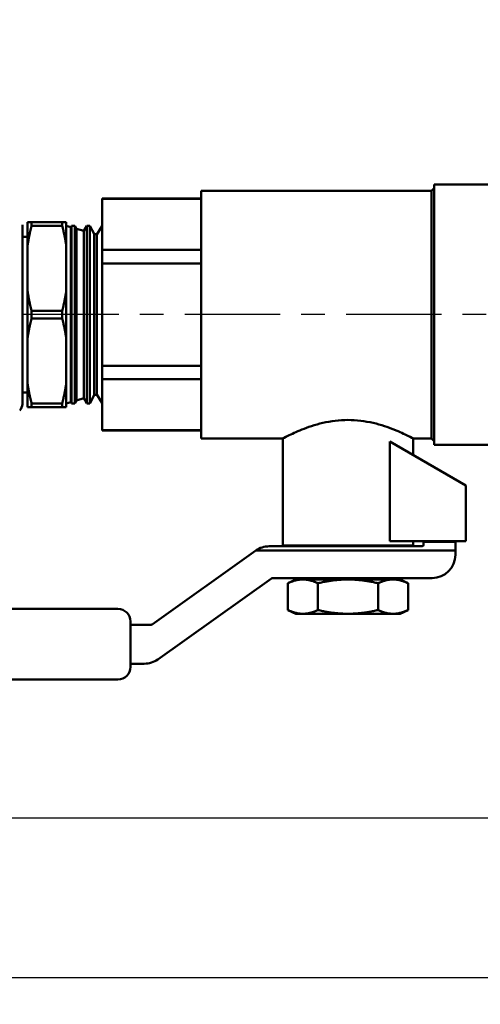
# Model space of a CAD drawing. Header units: inches. Extents: x 0.1 to 33.9, y 0.6 to 21.4.
# Tile 51 of 83: x 12 to 14.1, y 12 to 16.7. Entities that reach past the tile are written whole.
import ezdxf

# ---------------------------------------------------------------- set-up
doc = ezdxf.new("R2010")
doc.units = ezdxf.units.IN
doc.header["$MEASUREMENT"] = 0
doc.linetypes.add('CHAIN', pattern=[0.7087, 0.4724, -0.0591, 0.1181, -0.0591])
for name, color, linetype, lineweight in [('Centerline (ANSI)', 7, 'Continuous', 25), ('Dimension (ANSI)', 7, 'Continuous', 25), ('Visible (ANSI)', 7, 'Continuous', 50)]:
    doc.layers.add(name, color=color, linetype=linetype, lineweight=lineweight)
doc.styles.add('Note Text (ANSI)', font='tahoma.ttf')
doc.dimstyles.new('Default (ANSI)', dxfattribs={"dimtxt": 0.12, "dimasz": 0.098425, "dimexe": 0.125, "dimexo": 0.0625, "dimgap": 0.031496, "dimtad": 0, "dimtih": 1, "dimtoh": 1, "dimrnd": 1e-08, "dimzin": 4, "dimdsep": 46, "dimtxsty": 'Note Text (ANSI)', "dimcen": 0.09, "dimdle": 0.393701, "dimclrd": 256, "dimclre": 256, "dimclrt": 256, "dimadec": 0, "dimazin": 1, "dimtfac": 1, "dimtofl": 0, "dimtmove": 0, "dimatfit": 3, "dimfxl": 1, "dimtolj": 1, "dimtzin": 4, "dimlwd": -1, "dimlwe": -1, "dimarcsym": 0})

# ---------------------------------------------------------------- blocks, each defined once
blk = doc.blocks.new('*D10')
at = {"layer": 'Defpoints', "color": 0, "transparency": 16777216}
for p in [(17.0096, 15.2875), (8.9084, 12.9085), (17.4033, 12.9085)]:
    blk.add_point(p, dxfattribs=at)
at = {"layer": 'Dimension (ANSI)', "transparency": 16777216}
for p, q in [((17.0721, 15.2875), (17.5283, 15.2875)), ((17.4033, 15.1891), (17.4033, 14.1923)), ((17.4033, 13.0069), (17.4033, 14.0038)), ((8.9709, 12.9085), (17.5283, 12.9085))]:
    blk.add_line(p, q, dxfattribs=at)
for points in [[(17.3869, 15.1891), (17.4198, 15.1891), (17.4033, 15.2875)], [(17.3869, 13.0069), (17.4198, 13.0069), (17.4033, 12.9085)]]:
    blk.add_solid(points, dxfattribs=at)
at = {"layer": 'Dimension (ANSI)', "transparency": 16777216, "insert": (17.2506, 14.1608), "char_height": 0.12, "attachment_point": 1, "style": 'Note Text (ANSI)'}
blk.add_mtext('\\A1;2.38', dxfattribs=at)
blk = doc.blocks.new('*D11')
at = {"layer": 'Defpoints', "color": 0, "transparency": 16777216}
for p in [(8.2288, 20.3997), (17.4033, 20.3997), (17.0096, 15.2875)]:
    blk.add_point(p, dxfattribs=at)
at = {"layer": 'Dimension (ANSI)', "transparency": 16777216}
for p, q in [((8.2913, 20.3997), (17.5283, 20.3997)), ((17.4033, 20.3013), (17.4033, 17.9366)), ((17.4033, 15.386), (17.4033, 17.7507)), ((17.0721, 15.2875), (17.5283, 15.2875))]:
    blk.add_line(p, q, dxfattribs=at)
for points in [[(17.3869, 20.3013), (17.4198, 20.3013), (17.4033, 20.3997)], [(17.3869, 15.386), (17.4198, 15.386), (17.4033, 15.2875)]]:
    blk.add_solid(points, dxfattribs=at)
at = {"layer": 'Dimension (ANSI)', "transparency": 16777216, "insert": (17.2549, 17.9051), "char_height": 0.12, "attachment_point": 1, "style": 'Note Text (ANSI)'}
blk.add_mtext('\\A1;5.11', dxfattribs=at)
blk = doc.blocks.new('*D12')
at = {"layer": 'Defpoints', "color": 0, "transparency": 16777216}
for p in [(16.0884, 15.2875), (4.3241, 15.1444), (4.3241, 12.1523)]:
    blk.add_point(p, dxfattribs=at)
at = {"layer": 'Dimension (ANSI)', "transparency": 16777216}
for p, q in [((16.0884, 15.225), (16.0884, 12.0273)), ((4.3241, 15.0819), (4.3241, 12.0273)), ((4.4225, 12.1523), (9.9814, 12.1523)), ((15.99, 12.1523), (10.4311, 12.1523))]:
    blk.add_line(p, q, dxfattribs=at)
for points in [[(4.4225, 12.1687), (4.4225, 12.1359), (4.3241, 12.1523)], [(15.99, 12.1687), (15.99, 12.1359), (16.0884, 12.1523)]]:
    blk.add_solid(points, dxfattribs=at)
at = {"layer": 'Dimension (ANSI)', "transparency": 16777216, "insert": (10.0129, 12.2146), "char_height": 0.12, "attachment_point": 1, "style": 'Note Text (ANSI)'}
blk.add_mtext('\\A1;11.76', dxfattribs=at)

msp = doc.modelspace()

# ---------------------------------------------------------------- linework, layer by layer
at = {"layer": 'Centerline (ANSI)', "linetype": 'CHAIN', "ltscale": 0.952448}
msp.add_line((17.0096, 15.2875), (10.9367, 15.2875), dxfattribs=at)
at = {"layer": 'Visible (ANSI)'}
for p, q in [((12.8247, 15.873), (12.8247, 14.7021)), ((13.9139, 15.873), (12.8247, 15.873)), ((13.9139, 15.873), (13.9261, 15.8852)), ((13.9139, 15.873), (13.9139, 14.7021)), ((13.9261, 15.9025), (13.9261, 14.6725)), ((14.2118, 15.9025), (13.9261, 15.9025)), ((12.3576, 15.8356), (12.3576, 15.8344)), ((12.8247, 15.8356), (12.3576, 15.8356)), ((12.3576, 15.5928), (12.3576, 15.8344)), ((12.3576, 15.8344), (12.8247, 15.8344)), ((11.9798, 15.7116), (11.9798, 14.8635)), ((12.0234, 15.725), (12.0048, 15.725)), ((12.0048, 15.725), (12.0048, 15.6151)), ((12.1682, 15.725), (12.0234, 15.725)), ((12.0234, 15.7071), (12.0234, 15.725)), ((12.0234, 15.7071), (12.1682, 15.7071)), ((12.1869, 15.725), (12.1682, 15.725)), ((12.1682, 15.7071), (12.1682, 15.725)), ((12.1869, 15.6151), (12.1869, 15.725)), ((12.2085, 15.7012), (12.1869, 15.7075)), ((12.2085, 15.7012), (12.2124, 15.7075)), ((12.2085, 14.8738), (12.2085, 15.7012)), ((12.2124, 15.7075), (12.2124, 14.8675)), ((12.2124, 15.7075), (12.2278, 15.7075)), ((12.2278, 14.8675), (12.2278, 15.7075)), ((12.2354, 15.6934), (12.2278, 15.7075)), ((12.2354, 15.6934), (12.2354, 14.8816)), ((12.2702, 15.6833), (12.2354, 15.6934)), ((12.2702, 15.6833), (12.2852, 15.7075)), ((12.2852, 15.7075), (12.2852, 14.8675)), ((12.2852, 15.7075), (12.298, 15.7075)), ((12.298, 14.8675), (12.298, 15.7075)), ((12.3185, 15.6693), (12.298, 15.7075)), ((12.3319, 15.6654), (12.3576, 15.7069)), ((12.0048, 15.6554), (11.9798, 15.6554)), ((12.2702, 14.8917), (12.2702, 15.6833)), ((12.3185, 15.6693), (12.3185, 14.9058)), ((12.3319, 15.6654), (12.3185, 15.6693)), ((12.3319, 14.9097), (12.3319, 15.6654)), ((12.0048, 15.3975), (12.0048, 15.6151)), ((12.1869, 15.3975), (12.1869, 15.6151)), ((12.3576, 15.5928), (12.3576, 15.5291)), ((12.8247, 15.5928), (12.3576, 15.5928)), ((12.3576, 15.0459), (12.3576, 15.5291)), ((12.3576, 15.5291), (12.8247, 15.5291)), ((12.0048, 15.3975), (12.0048, 15.1776)), ((12.1869, 15.1776), (12.1869, 15.3975)), ((12.1682, 15.3054), (12.0234, 15.3054)), ((12.0234, 15.2696), (12.0234, 15.3054)), ((12.0234, 15.2696), (12.1682, 15.2696)), ((12.1682, 15.2696), (12.1682, 15.3054)), ((12.0048, 14.96), (12.0048, 15.1776)), ((12.1869, 14.96), (12.1869, 15.1776)), ((12.3576, 15.0459), (12.3576, 14.9822)), ((12.8247, 15.0459), (12.3576, 15.0459)), ((12.0048, 14.96), (12.0048, 14.85)), ((12.1869, 14.85), (12.1869, 14.96)), ((12.3576, 14.7407), (12.3576, 14.9822)), ((12.3576, 14.9822), (12.8247, 14.9822)), ((12.0048, 14.9196), (11.9798, 14.9196)), ((12.3185, 14.9058), (12.298, 14.8675)), ((12.3319, 14.9097), (12.3185, 14.9058)), ((12.3319, 14.9097), (12.3576, 14.8682)), ((12.0048, 14.85), (12.0234, 14.85)), ((12.1682, 14.8679), (12.0234, 14.8679)), ((12.0234, 14.85), (12.0234, 14.8679)), ((12.0234, 14.85), (12.1682, 14.85)), ((12.1682, 14.85), (12.1682, 14.8679)), ((12.1682, 14.85), (12.1869, 14.85)), ((12.2085, 14.8738), (12.1869, 14.8675)), ((12.2085, 14.8738), (12.2124, 14.8675)), ((12.2124, 14.8675), (12.2278, 14.8675)), ((12.2354, 14.8816), (12.2278, 14.8675)), ((12.2702, 14.8917), (12.2354, 14.8816)), ((12.2702, 14.8917), (12.2852, 14.8675)), ((12.2852, 14.8675), (12.298, 14.8675)), ((12.8247, 14.7407), (12.3576, 14.7407)), ((12.3576, 14.7407), (12.3576, 14.7394)), ((12.8247, 14.7394), (12.3576, 14.7394)), ((13.2111, 14.7021), (12.8247, 14.7021)), ((13.2111, 14.1954), (13.2111, 14.7021)), ((13.7161, 14.2161), (13.7161, 14.6868)), ((14.0761, 14.479), (13.7161, 14.6868)), ((13.9139, 14.7021), (13.8261, 14.7021)), ((13.8261, 14.6233), (13.8261, 14.7021)), ((13.9139, 14.7021), (13.9261, 14.6898)), ((14.2118, 14.6725), (13.9261, 14.6725)), ((14.0761, 14.479), (14.0761, 14.2161)), ((13.8261, 14.1954), (13.2111, 14.1954)), ((13.38, 14.1941), (13.377, 14.1954)), ((13.38, 14.1941), (13.3931, 14.1954)), ((13.438, 14.1922), (13.4701, 14.1954)), ((13.6579, 14.1922), (13.6625, 14.1954)), ((14.0761, 14.2161), (13.7161, 14.2161)), ((13.8261, 14.1954), (13.8261, 14.2161)), ((13.8761, 14.2128), (13.8761, 14.2161)), ((13.8761, 14.2022), (13.8761, 14.2128)), ((13.8761, 14.2128), (14.0261, 14.2128)), ((14.0261, 14.2128), (14.0261, 14.2161)), ((14.0261, 14.1722), (14.0261, 14.2128)), ((13.0824, 14.1717), (12.5937, 13.8233)), ((13.083, 14.1722), (14.0261, 14.1722)), ((13.1463, 14.1922), (13.8661, 14.1922)), ((13.38, 14.1941), (13.3802, 14.1922)), ((14.0261, 14.1522), (14.0261, 14.1722)), ((12.6198, 13.6577), (13.1565, 14.0403)), ((13.1623, 14.0422), (13.9161, 14.0422)), ((13.2726, 14.0354), (13.2345, 14.0177)), ((13.2345, 13.8909), (13.2345, 14.0177)), ((13.3055, 14.0354), (13.2726, 14.0354)), ((13.5186, 14.0354), (13.3055, 14.0354)), ((13.38, 14.0378), (13.3703, 14.0422)), ((13.3765, 13.8909), (13.3765, 14.0177)), ((13.38, 14.0378), (13.4223, 14.0422)), ((13.38, 14.0378), (13.3802, 14.0354)), ((13.4333, 14.0354), (13.4993, 14.0422)), ((13.7316, 14.0354), (13.5186, 14.0354)), ((13.6573, 14.0354), (13.6666, 14.0422)), ((13.6606, 13.8909), (13.6606, 14.0177)), ((13.7646, 14.0354), (13.7316, 14.0354)), ((13.7646, 14.0354), (13.8026, 14.0177)), ((13.8026, 13.8909), (13.8026, 14.0177)), ((9.9641, 13.8965), (12.4311, 13.8965)), ((13.2726, 13.8732), (13.2345, 13.8909)), ((13.3055, 13.8732), (13.2726, 13.8732)), ((13.5186, 13.8732), (13.3055, 13.8732)), ((13.7316, 13.8732), (13.5186, 13.8732)), ((13.7646, 13.8732), (13.7316, 13.8732)), ((13.7646, 13.8732), (13.8026, 13.8909)), ((12.4911, 13.8365), (12.4911, 13.6223)), ((12.5879, 13.8215), (12.4911, 13.8215)), ((12.4911, 13.6373), (12.5559, 13.6373)), ((12.4311, 13.5623), (9.9641, 13.5623))]:
    msp.add_line(p, q, dxfattribs=at)
for centre, radius, start, end in [((11.9398, 14.8635), 0.04, 313.4325, 0), ((13.8661, 14.2022), 0.01, 270, 0), ((13.1463, 14.0822), 0.11, 125.0968, 125.4864), ((13.1463, 14.0822), 0.11, 90, 125.0968), ((13.9161, 14.1522), 0.11, 270, 0), ((13.1623, 14.0322), 0.01, 90, 125.4864), ((12.4311, 13.8365), 0.06, 0, 90), ((12.5879, 13.8315), 0.01, 270, 305.4864), ((12.5559, 13.7473), 0.11, 270, 305.4864), ((12.4311, 13.6223), 0.06, 270, 0)]:
    msp.add_arc(centre, radius, start, end, dxfattribs=at)
for points, weights in [([(12.0048, 15.6151), (12.0113, 15.6592), (12.0234, 15.7071)], [1.53200046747, 1.50825537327, 1.46629741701]), ([(12.1682, 15.7071), (12.1803, 15.6592), (12.1869, 15.6151)], [1.46629741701, 1.50825537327, 1.53200046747]), ([(12.0234, 15.3054), (12.0113, 15.3534), (12.0048, 15.3975)], [1.46629741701, 1.50825537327, 1.53200046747]), ([(12.1869, 15.3975), (12.1803, 15.3534), (12.1682, 15.3054)], [1.53200046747, 1.50825537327, 1.46629741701]), ([(12.0048, 15.1776), (12.0113, 15.2217), (12.0234, 15.2696)], [1.53200046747, 1.50825537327, 1.46629741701]), ([(12.1682, 15.2696), (12.1803, 15.2217), (12.1869, 15.1776)], [1.46629741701, 1.50825537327, 1.53200046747]), ([(12.0234, 14.8679), (12.0113, 14.9159), (12.0048, 14.96)], [1.46629741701, 1.50825537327, 1.53200046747]), ([(12.1869, 14.96), (12.1803, 14.9159), (12.1682, 14.8679)], [1.53200046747, 1.50825537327, 1.46629741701]), ([(13.3055, 14.0354), (13.2726, 14.0354), (13.2345, 14.0177)], [1.87889902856, 1.87889902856, 1.74400014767]), ([(13.3765, 14.0177), (13.3385, 14.0354), (13.3055, 14.0354)], [1.74400014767, 1.87889902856, 1.87889902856]), ([(13.5186, 14.0354), (13.4526, 14.0354), (13.3765, 14.0177)], [1.87889902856, 1.87889902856, 1.74400014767]), ([(13.6606, 14.0177), (13.5845, 14.0354), (13.5186, 14.0354)], [1.74400014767, 1.87889902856, 1.87889902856]), ([(13.7316, 14.0354), (13.6986, 14.0354), (13.6606, 14.0177)], [1.87889902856, 1.87889902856, 1.74400014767]), ([(13.8026, 14.0177), (13.7646, 14.0354), (13.7316, 14.0354)], [1.74400014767, 1.87889902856, 1.87889902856]), ([(13.2345, 13.8909), (13.2726, 13.8732), (13.3055, 13.8732)], [1.74400014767, 1.87889902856, 1.87889902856]), ([(13.3055, 13.8732), (13.3385, 13.8732), (13.3765, 13.8909)], [1.87889902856, 1.87889902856, 1.74400014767]), ([(13.3765, 13.8909), (13.4526, 13.8732), (13.5186, 13.8732)], [1.74400014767, 1.87889902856, 1.87889902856]), ([(13.5186, 13.8732), (13.5845, 13.8732), (13.6606, 13.8909)], [1.87889902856, 1.87889902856, 1.74400014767]), ([(13.6606, 13.8909), (13.6986, 13.8732), (13.7316, 13.8732)], [1.74400014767, 1.87889902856, 1.87889902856]), ([(13.7316, 13.8732), (13.7646, 13.8732), (13.8026, 13.8909)], [1.87889902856, 1.87889902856, 1.74400014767])]:
    msp.add_rational_spline(points, weights, degree=2, dxfattribs=at)
for points, knots in [([(13.8261, 14.7021), (13.8261, 14.7021), (13.818, 14.7064), (13.7864, 14.7221), (13.7628, 14.7332), (13.7091, 14.7547), (13.675, 14.7667), (13.5996, 14.7841), (13.5581, 14.7894), (13.479, 14.7894), (13.4375, 14.7841), (13.3621, 14.7667), (13.328, 14.7547), (13.2743, 14.7332), (13.2507, 14.7221), (13.2191, 14.7064), (13.2111, 14.7021), (13.2111, 14.7021)], [1.203837, 1.203837, 1.203837, 1.203837, 1.50428, 1.50428, 1.804724, 1.804724, 2.106199, 2.106199, 2.407674, 2.407674, 2.709148, 2.709148, 3.010623, 3.010623, 3.311067, 3.311067, 3.611511, 3.611511, 3.611511, 3.611511]), ([(13.5504, 14.1954), (13.5497, 14.1953), (13.549, 14.1953), (13.5483, 14.1952), (13.5389, 14.1942), (13.5292, 14.1932), (13.5195, 14.1922)], [0.0137769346, 0.0137769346, 0.0137769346, 0.0137769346, 0.0138308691, 0.0138308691, 0.0138308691, 0.0145660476, 0.0145660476, 0.0145660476, 0.0145660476]), ([(13.5821, 14.1922), (13.5895, 14.193), (13.5968, 14.1938), (13.6036, 14.1945), (13.6064, 14.1948), (13.6091, 14.1951), (13.6118, 14.1954)], [0.0114693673, 0.0114693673, 0.0114693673, 0.0114693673, 0.0120926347, 0.0120926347, 0.0120926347, 0.0123488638, 0.0123488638, 0.0123488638, 0.0123488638]), ([(13.5788, 14.0422), (13.5782, 14.0421), (13.5776, 14.042), (13.577, 14.042), (13.5677, 14.041), (13.5581, 14.04), (13.5483, 14.039), (13.5386, 14.0379), (13.5285, 14.0369), (13.5185, 14.0358), (13.5173, 14.0357), (13.5162, 14.0355), (13.515, 14.0354)], [0.013018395, 0.013018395, 0.013018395, 0.013018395, 0.013067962, 0.013067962, 0.013067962, 0.013830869, 0.013830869, 0.013830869, 0.014593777, 0.014593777, 0.014593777, 0.014680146, 0.014680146, 0.014680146, 0.014680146]), ([(13.5777, 14.0354), (13.5867, 14.0364), (13.5955, 14.0374), (13.6036, 14.0383), (13.6119, 14.0392), (13.6196, 14.04), (13.6267, 14.0408), (13.6309, 14.0413), (13.6348, 14.0417), (13.6385, 14.0422)], [0.011347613, 0.011347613, 0.011347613, 0.011347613, 0.012092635, 0.012092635, 0.012092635, 0.012855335, 0.012855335, 0.012855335, 0.01330143, 0.01330143, 0.01330143, 0.01330143])]:
    msp.add_open_spline(points, degree=3, knots=knots, dxfattribs=at)

# ---------------------------------------------------------------- dimensions: what is measured, and where the dimension line sits
at = {"layer": 'Dimension (ANSI)'}
for base, p1, p2, angle, override, picture, middle in [((17.4033, 20.3997), (17.0096, 15.2875), (8.2288, 20.3997), 90, {"dimgap": 0.031496, "dimdec": 2, "dimtol": 0, "dimlim": 0, "dimtp": 0, "dimtm": 0, "dimtdec": 2, "dimatfit": 1}, '*D11', (17.4033, 17.8436)), ((4.3241, 12.1523), (16.0884, 15.2875), (4.3241, 15.1444), 180, {"dimgap": 0.031496, "dimtih": 0, "dimtoh": 0, "dimdec": 2, "dimtol": 0, "dimlim": 0, "dimtp": 0, "dimtm": 0, "dimtdec": 2, "dimatfit": 1}, '*D12', (10.2063, 12.1523)), ((17.4033, 12.9085), (17.0096, 15.2875), (8.9084, 12.9085), 90, {"dimgap": 0.031496, "dimdec": 2, "dimtol": 0, "dimlim": 0, "dimtp": 0, "dimtm": 0, "dimtdec": 2, "dimatfit": 1}, '*D10', (17.4033, 14.098))]:
    dim = msp.add_linear_dim(base=base, p1=p1, p2=p2, angle=angle, dimstyle='Default (ANSI)', override=override, dxfattribs=at)
    dim.commit()
    dim.dimension.update_dxf_attribs({"geometry": picture, "text_midpoint": middle, "dimtype": 160})

doc.saveas('drawing.dxf')
